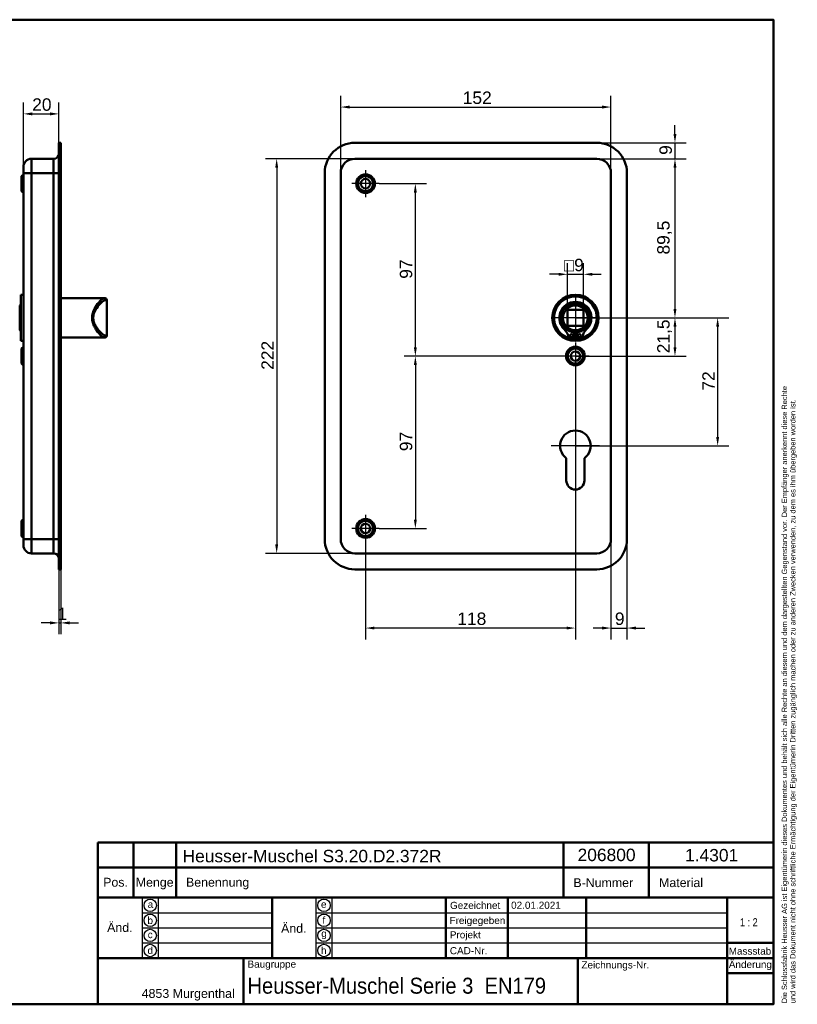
# Model space of a CAD drawing. Header units: millimetres. Extents: x 20 to 833, y 20 to 574.
# Tile 8 of 8: x 396 to 833, y 20 to 574. Entities that reach past the tile are written whole.
import ezdxf
from ezdxf.enums import TextEntityAlignment as Align

# ---------------------------------------------------------------- set-up
doc = ezdxf.new("R2010")
doc.units = ezdxf.units.MM
doc.header["$LTSCALE"] = 2
for name, color, linetype, lineweight in [('Bemaßungen(DIN)', 7, 'Continuous', 25), ('Mittelpunktmarkierung(DIN)', 7, 'Continuous', 25), ('Sichtbare Kanten(DIN)', 7, 'Continuous', 50), ('Sichtbare tangentiale Kanten(DIN)', 7, 'Continuous', 50), ('Skizziergeometrie(DIN)', 7, 'Continuous', 50), ('Skizzierlinie(DIN)', 7, 'Continuous', 25), ('Symbole(DIN)', 7, 'Continuous', 25)]:
    doc.layers.add(name, color=color, linetype=linetype, lineweight=lineweight)
doc.styles.add('Aktuell-DIN', font='arial.ttf')
doc.styles.add('STANDARD-DIN~0', font='arial.ttf')
doc.styles.add('Textstil10', font='arial.ttf')
doc.styles.add('Textstil41', font='arial.ttf', dxfattribs={"width": 0.8})
doc.styles.add('Textstil83', font='arial.ttf', dxfattribs={"width": 0.8})
doc.dimstyles.new('CAD-LAN', dxfattribs={"dimscale": 2, "dimtxt": 3.5, "dimasz": 2.5, "dimexe": 3.175, "dimexo": 0, "dimgap": 0.8, "dimtad": 1, "dimrnd": 1e-08, "dimtxsty": 'STANDARD-DIN~0', "dimcen": 0.09, "dimdle": 10, "dimclrd": 250, "dimclre": 250, "dimclrt": 250, "dimadec": 0, "dimazin": 2, "dimtfac": 1, "dimtmove": 0, "dimatfit": 3, "dimfxl": 1, "dimtolj": 1, "dimtzin": 0, "dimlwd": 25, "dimlwe": 25, "dimarcsym": 0})

# ---------------------------------------------------------------- blocks, each defined once
blk = doc.blocks.new('Ränder Standardrahmen')
at = {"layer": 'Skizziergeometrie(DIN)', "flags": 128}
blk.add_lwpolyline([(10, 10), (10, 287), (410, 287), (410, 10), (10, 10)], dxfattribs=at)
blk = doc.blocks.new('Schriftfelder Heusser')
at = {"layer": 'Skizziergeometrie(DIN)'}
for p, q in [((101, 229.92), (101, 236.92)), ((101, 236.92), (291, 236.92)), ((111, 229.92), (111, 236.92)), ((123, 229.92), (123, 236.92)), ((232, 229.92), (232, 236.92)), ((256, 229.92), (256, 236.92)), ((291, 236.92), (291, 229.92)), ((101, 191.42), (101, 229.92)), ((101, 229.92), (291, 229.92)), ((111, 229.92), (111, 221.42)), ((123, 229.92), (123, 221.42)), ((232, 229.92), (232, 221.42)), ((256, 229.92), (256, 221.42)), ((291, 229.92), (291, 191.42)), ((101, 221.42), (291, 221.42)), ((150, 221.42), (150, 204.42)), ((198.85, 221.42), (198.85, 204.42)), ((216.35, 221.42), (216.35, 204.42)), ((238.35, 221.42), (238.35, 204.42)), ((278, 221.42), (278, 191.42)), ((278, 208.67), (291, 208.67)), ((101, 204.42), (291, 204.42)), ((142, 204.42), (142, 191.42)), ((236, 204.42), (236, 191.42)), ((278, 200.17), (291, 200.17)), ((291, 191.42), (101, 191.42))]:
    blk.add_line(p, q, dxfattribs=at)
at = {"layer": 'Skizzierlinie(DIN)'}
for p, q in [((113.5, 221.42), (113.5, 204.42)), ((118, 221.42), (118, 204.42)), ((162.35, 221.42), (162.35, 204.42)), ((166.85, 221.42), (166.85, 204.42)), ((113.5, 217.17), (150, 217.17)), ((162.35, 217.17), (278, 217.17)), ((113.5, 212.92), (150, 212.92)), ((162.35, 212.92), (278, 212.92)), ((113.5, 208.67), (150, 208.67)), ((162.35, 208.67), (278, 208.67))]:
    blk.add_line(p, q, dxfattribs=at)
for centre in [(115.75, 219.25), (164.6, 219.25), (115.75, 215.04), (164.6, 215.04), (115.75, 210.79), (164.6, 210.79), (115.75, 206.54), (164.6, 206.54)]:
    blk.add_circle(centre, 1.75, dxfattribs=at)
at = {"layer": 'Symbole(DIN)', "color": 7, "insert": (293.33, 191.7), "char_height": 1.5, "width": 182.3003, "attachment_point": 1, "rotation": 90, "line_spacing_factor": 0.944221, "style": 'Aktuell-DIN'}
blk.add_mtext('\\fArial|b0|i0;\\H1.5000;Die Schlossfabrik Heusser AG ist Eigentümerin dieses Dokumentes und behält sich alle Rechte an diesem und dem dargestellten Gegenstand vor. Der Empfänger anerkennt diese Rechte\\Pund wird das Dokument nicht ohne schriftliche Ermächtigung der Eigentümerin Dritten zugänglich machen oder zu anderen Zwecken verwenden, zu dem es ihm übergeben worden ist.\\P ', dxfattribs=at)
at = {"layer": 'Symbole(DIN)', "color": 179, "true_color": 0x262659, "style": 'Aktuell-DIN'}
for s, insert, char_height, attachment_point in [('B-Nummer', (234.74, 225.62), 2.489, 4), ('Material', (265.02, 225.62), 2.489, 5), ('Pos.', (106, 227), 2.489, 2), ('Menge', (117, 227), 2.489, 2), ('Benennung', (125.81, 225.38), 2.489, 4), ('\\fArial|b0|i0;a', (115.81, 219.53), 2, 5), ('\\fArial|b0|i0;e', (164.54, 219.53), 2, 5), ('\\fArial|b0|i0;Gezeichnet', (200.05, 219.23), 2, 4), ('\\fArial|b0|i0;b', (115.75, 215), 2, 5), ('\\fArial|b0|i0;f', (164.55, 215.06), 2, 5), ('\\fArial|b0|i0;Freigegeben', (199.92, 216), 2, 1), ('\\fArial|b0|i0;c', (115.75, 211.01), 2, 5), ('\\fArial|b0|i0;g', (164.63, 211.05), 2, 5), ('\\fArial|b0|i0;Projekt', (200, 211.98), 2, 1), ('\\fArial|b0|i0;d', (115.76, 206.55), 2, 5), ('\\fArial|b0|i0;h', (164.55, 206.57), 2, 5), ('\\fArial|b0|i0;CAD-Nr.', (200, 207.5), 2, 1), ('\\fArial|b0|i0;\\H2.0000;Massstab', (284.39, 206.37), 2, 5), ('\\fArial|b0|i0;\\H2.0000;Baugruppe', (143.1, 203.73), 2, 1), ('\\fArial|b0|i0;Zeichnungs-Nr.', (237, 203.5), 2, 1), ('\\fArial|b0|i0;\\H2.5000;4853 Murgenthal', (113.33, 192.46), 2.5, 7)]:
    blk.add_mtext(s, dxfattribs=dict(at, insert=insert, char_height=char_height, attachment_point=attachment_point))
at = {"layer": 'Symbole(DIN)', "color": 179, "true_color": 0x262659, "attachment_point": 5, "style": 'Aktuell-DIN'}
for s, insert, char_height, width in [('Änd.', (107.21, 213), 2.489, 12.3494), ('Änd.', (156.12, 212.76), 2.489, 12.3494), ('\\fArial|b0|i0;Änderung', (284.51, 202.33), 2, 12.1143)]:
    blk.add_mtext(s, dxfattribs=dict(at, insert=insert, char_height=char_height, width=width))
at = {"layer": 'Symbole(DIN)', "color": 7, "insert": (143.1, 196.62), "char_height": 4.5, "width": 90.18, "attachment_point": 4, "style": 'Aktuell-DIN'}
blk.add_mtext('\\fArial|b0|i0;\\W0.90;\\H4.5000;Heusser-Muschel Serie 3  EN179', dxfattribs=at)
at = {"layer": 'Symbole(DIN)', "color": 179, "true_color": 0x262659, "style": 'Textstil10'}
blk.add_attdef('ERSTELLUNGSDATUM_001', (217.23, 218.29), '', height=2, dxfattribs=at)
at = {"layer": 'Symbole(DIN)', "color": 179, "true_color": 0x262659}
for tag, height, style, p in [('AUTOR', 2.49, 'Aktuell-DIN', (240.03, 219.26)), ('KONTROLLDATUM', 2, 'Textstil10', (217.42, 215.04)), ('KONTROLLIERT_VON', 2, 'Textstil10', (239.98, 215.05))]:
    blk.add_attdef(tag, text='', height=height, dxfattribs=dict(at, style=style)).set_placement(p, align=Align.MIDDLE_LEFT)
at = {"layer": 'Symbole(DIN)', "color": 7, "style": 'Textstil83', "width": 0.8}
blk.add_attdef('Anfänglicher_Ansichtsmaßstab_001', (281.57, 213.34), '', height=2.3, dxfattribs=at)
at = {"layer": 'Symbole(DIN)', "color": 179, "true_color": 0x262659, "style": 'Textstil10'}
blk.add_attdef('PROJEKT', text='', height=2, dxfattribs=at).set_placement((217.77, 209.72), align=Align.BOTTOM_LEFT)
at = {"layer": 'Symbole(DIN)', "color": 7, "style": 'Textstil41', "width": 0.8}
blk.add_attdef('STATUS', text='', height=5, dxfattribs=at).set_placement((284.53, 195.86), align=Align.MIDDLE_CENTER)
blk = doc.blocks.new('*D8')
at = {"layer": 'Bemaßungen(DIN)', "color": 250, "linetype": 'Continuous', "lineweight": 25, "true_color": 0x3f3f3f, "transparency": 16777216}
for p, q in [((576.61, 487.74), (576.61, 531.2)), ((728.61, 487.74), (728.61, 531.2)), ((581.61, 524.85), (723.61, 524.85))]:
    blk.add_line(p, q, dxfattribs=at)
at = {"layer": 'Bemaßungen(DIN)', "color": 250, "linetype": 'Continuous', "true_color": 0x3f3f3f, "transparency": 16777216}
for points in [[(581.61, 525.69), (581.61, 524.02), (576.61, 524.85)], [(723.61, 525.69), (723.61, 524.02), (728.61, 524.85)]]:
    blk.add_solid(points, dxfattribs=at)
at = {"layer": 'Defpoints', "color": 0, "linetype": 'Continuous', "transparency": 16777216}
for p in [(728.61, 524.85), (576.61, 487.74), (728.61, 487.74)]:
    blk.add_point(p, dxfattribs=at)
at = {"layer": 'Bemaßungen(DIN)', "color": 250, "linetype": 'Continuous', "lineweight": 25, "true_color": 0x3f3f3f, "transparency": 16777216, "insert": (645.25, 533.6), "char_height": 7, "attachment_point": 1, "style": 'STANDARD-DIN~0'}
blk.add_mtext('\\A1;152', dxfattribs=at)
blk = doc.blocks.new('*D9')
at = {"layer": 'Bemaßungen(DIN)', "color": 250, "linetype": 'Continuous', "lineweight": 25, "true_color": 0x3f3f3f, "transparency": 16777216}
for p, q in [((584.61, 495.74), (534.26, 495.74)), ((540.61, 490.74), (540.61, 278.74)), ((584.61, 273.74), (534.26, 273.74))]:
    blk.add_line(p, q, dxfattribs=at)
at = {"layer": 'Bemaßungen(DIN)', "color": 250, "linetype": 'Continuous', "true_color": 0x3f3f3f, "transparency": 16777216}
for points in [[(539.78, 490.74), (541.45, 490.74), (540.61, 495.74)], [(539.78, 278.74), (541.45, 278.74), (540.61, 273.74)]]:
    blk.add_solid(points, dxfattribs=at)
at = {"layer": 'Defpoints', "color": 0, "linetype": 'Continuous', "transparency": 16777216}
for p in [(584.61, 495.74), (540.61, 273.74), (584.61, 273.74)]:
    blk.add_point(p, dxfattribs=at)
at = {"layer": 'Bemaßungen(DIN)', "color": 250, "linetype": 'Continuous', "lineweight": 25, "true_color": 0x3f3f3f, "transparency": 16777216, "insert": (531.99, 376.98), "char_height": 7, "attachment_point": 1, "rotation": 90, "style": 'STANDARD-DIN~0'}
blk.add_mtext('\\A1;222', dxfattribs=at)
blk = doc.blocks.new('*D10')
at = {"layer": 'Bemaßungen(DIN)', "color": 250, "linetype": 'Continuous', "lineweight": 25, "true_color": 0x3f3f3f, "transparency": 16777216}
for p, q in [((720.61, 495.74), (770.96, 495.74)), ((764.61, 490.74), (764.61, 411.24)), ((708.61, 406.24), (770.96, 406.24))]:
    blk.add_line(p, q, dxfattribs=at)
at = {"layer": 'Bemaßungen(DIN)', "color": 250, "linetype": 'Continuous', "true_color": 0x3f3f3f, "transparency": 16777216}
for points in [[(763.78, 490.74), (765.45, 490.74), (764.61, 495.74)], [(763.78, 411.24), (765.45, 411.24), (764.61, 406.24)]]:
    blk.add_solid(points, dxfattribs=at)
at = {"layer": 'Defpoints', "color": 0, "linetype": 'Continuous', "transparency": 16777216}
for p in [(720.61, 495.74), (708.61, 406.24), (764.61, 406.24)]:
    blk.add_point(p, dxfattribs=at)
at = {"layer": 'Bemaßungen(DIN)', "color": 250, "linetype": 'Continuous', "lineweight": 25, "true_color": 0x3f3f3f, "transparency": 16777216, "insert": (754.6, 441.87), "char_height": 7, "attachment_point": 1, "rotation": 90, "style": 'STANDARD-DIN~0'}
blk.add_mtext('\\A1;89,5', dxfattribs=at)
blk = doc.blocks.new('*D11')
at = {"layer": 'Bemaßungen(DIN)', "color": 250, "linetype": 'Continuous', "lineweight": 25, "true_color": 0x3f3f3f, "transparency": 16777216}
for p, q in [((708.61, 406.24), (770.96, 406.24)), ((764.61, 401.24), (764.61, 389.74)), ((708.61, 384.74), (770.96, 384.74))]:
    blk.add_line(p, q, dxfattribs=at)
at = {"layer": 'Bemaßungen(DIN)', "color": 250, "linetype": 'Continuous', "true_color": 0x3f3f3f, "transparency": 16777216}
for points in [[(763.78, 401.24), (765.45, 401.24), (764.61, 406.24)], [(763.78, 389.74), (765.45, 389.74), (764.61, 384.74)]]:
    blk.add_solid(points, dxfattribs=at)
at = {"layer": 'Defpoints', "color": 0, "linetype": 'Continuous', "transparency": 16777216}
for p in [(708.61, 406.24), (708.61, 384.74), (764.61, 384.74)]:
    blk.add_point(p, dxfattribs=at)
at = {"layer": 'Bemaßungen(DIN)', "color": 250, "linetype": 'Continuous', "lineweight": 25, "true_color": 0x3f3f3f, "transparency": 16777216, "insert": (754.6, 386.31), "char_height": 7, "attachment_point": 1, "rotation": 90, "style": 'STANDARD-DIN~0'}
blk.add_mtext('\\A1;21,5', dxfattribs=at)
blk = doc.blocks.new('*D12')
at = {"layer": 'Bemaßungen(DIN)', "color": 250, "linetype": 'Continuous', "lineweight": 25, "true_color": 0x3f3f3f, "transparency": 16777216}
for p, q in [((708.61, 406.24), (794.96, 406.24)), ((788.61, 401.24), (788.61, 339.24)), ((708.61, 334.24), (794.96, 334.24))]:
    blk.add_line(p, q, dxfattribs=at)
at = {"layer": 'Bemaßungen(DIN)', "color": 250, "linetype": 'Continuous', "true_color": 0x3f3f3f, "transparency": 16777216}
for points in [[(787.78, 401.24), (789.45, 401.24), (788.61, 406.24)], [(787.78, 339.24), (789.45, 339.24), (788.61, 334.24)]]:
    blk.add_solid(points, dxfattribs=at)
at = {"layer": 'Defpoints', "color": 0, "linetype": 'Continuous', "transparency": 16777216}
for p in [(708.61, 406.24), (708.61, 334.24), (788.61, 334.24)]:
    blk.add_point(p, dxfattribs=at)
at = {"layer": 'Bemaßungen(DIN)', "color": 250, "linetype": 'Continuous', "lineweight": 25, "true_color": 0x3f3f3f, "transparency": 16777216, "insert": (779.99, 365.29), "char_height": 7, "attachment_point": 1, "rotation": 90, "style": 'STANDARD-DIN~0'}
blk.add_mtext('\\A1;72', dxfattribs=at)
blk = doc.blocks.new('*D13')
at = {"layer": 'Bemaßungen(DIN)', "color": 250, "linetype": 'Continuous', "lineweight": 25, "true_color": 0x3f3f3f, "transparency": 16777216}
for p, q in [((764.61, 509.74), (764.61, 514.74)), ((720.61, 504.74), (770.96, 504.74)), ((764.61, 504.74), (764.61, 495.74)), ((720.61, 495.74), (770.96, 495.74)), ((764.61, 490.74), (764.61, 485.74))]:
    blk.add_line(p, q, dxfattribs=at)
at = {"layer": 'Bemaßungen(DIN)', "color": 250, "linetype": 'Continuous', "true_color": 0x3f3f3f, "transparency": 16777216}
for points in [[(763.78, 509.74), (765.45, 509.74), (764.61, 504.74)], [(763.78, 490.74), (765.45, 490.74), (764.61, 495.74)]]:
    blk.add_solid(points, dxfattribs=at)
at = {"layer": 'Defpoints', "color": 0, "linetype": 'Continuous', "transparency": 16777216}
for p in [(720.61, 504.74), (720.61, 495.74), (764.61, 495.74)]:
    blk.add_point(p, dxfattribs=at)
at = {"layer": 'Bemaßungen(DIN)', "color": 250, "linetype": 'Continuous', "lineweight": 25, "true_color": 0x3f3f3f, "transparency": 16777216, "insert": (755.87, 497.94), "char_height": 7, "attachment_point": 1, "rotation": 90, "style": 'STANDARD-DIN~0'}
blk.add_mtext('\\A1;9', dxfattribs=at)
blk = doc.blocks.new('*D14')
at = {"layer": 'Bemaßungen(DIN)', "color": 250, "linetype": 'Continuous', "lineweight": 25, "true_color": 0x3f3f3f, "transparency": 16777216}
for p, q in [((598.26, 481.74), (624.96, 481.74)), ((618.61, 389.74), (618.61, 476.74)), ((708.61, 384.74), (612.26, 384.74))]:
    blk.add_line(p, q, dxfattribs=at)
at = {"layer": 'Bemaßungen(DIN)', "color": 250, "linetype": 'Continuous', "true_color": 0x3f3f3f, "transparency": 16777216}
for points in [[(617.77, 476.74), (619.44, 476.74), (618.61, 481.74)], [(617.77, 389.74), (619.44, 389.74), (618.61, 384.74)]]:
    blk.add_solid(points, dxfattribs=at)
at = {"layer": 'Defpoints', "color": 0, "linetype": 'Continuous', "transparency": 16777216}
for p in [(598.26, 481.74), (618.61, 481.74), (708.61, 384.74)]:
    blk.add_point(p, dxfattribs=at)
at = {"layer": 'Bemaßungen(DIN)', "color": 250, "linetype": 'Continuous', "lineweight": 25, "true_color": 0x3f3f3f, "transparency": 16777216, "insert": (609.86, 428.23), "char_height": 7, "attachment_point": 1, "rotation": 90, "style": 'STANDARD-DIN~0'}
blk.add_mtext('\\A1;97', dxfattribs=at)
blk = doc.blocks.new('*D15')
at = {"layer": 'Bemaßungen(DIN)', "color": 250, "linetype": 'Continuous', "lineweight": 25, "true_color": 0x3f3f3f, "transparency": 16777216}
for p, q in [((708.61, 384.74), (612.26, 384.74)), ((618.61, 379.74), (618.61, 292.74)), ((598.26, 287.74), (624.96, 287.74))]:
    blk.add_line(p, q, dxfattribs=at)
at = {"layer": 'Bemaßungen(DIN)', "color": 250, "linetype": 'Continuous', "true_color": 0x3f3f3f, "transparency": 16777216}
for points in [[(617.77, 379.74), (619.44, 379.74), (618.61, 384.74)], [(617.77, 292.74), (619.44, 292.74), (618.61, 287.74)]]:
    blk.add_solid(points, dxfattribs=at)
at = {"layer": 'Defpoints', "color": 0, "linetype": 'Continuous', "transparency": 16777216}
for p in [(708.61, 384.74), (598.26, 287.74), (618.61, 287.74)]:
    blk.add_point(p, dxfattribs=at)
at = {"layer": 'Bemaßungen(DIN)', "color": 250, "linetype": 'Continuous', "lineweight": 25, "true_color": 0x3f3f3f, "transparency": 16777216, "insert": (609.86, 331.23), "char_height": 7, "attachment_point": 1, "rotation": 90, "style": 'STANDARD-DIN~0'}
blk.add_mtext('\\A1;97', dxfattribs=at)
blk = doc.blocks.new('*D16')
at = {"layer": 'Bemaßungen(DIN)', "color": 250, "linetype": 'Continuous', "lineweight": 25, "true_color": 0x3f3f3f, "transparency": 16777216}
for p, q in [((708.61, 377.09), (708.61, 225.35)), ((590.61, 280.09), (590.61, 225.35)), ((703.61, 231.7), (595.61, 231.7))]:
    blk.add_line(p, q, dxfattribs=at)
at = {"layer": 'Bemaßungen(DIN)', "color": 250, "linetype": 'Continuous', "true_color": 0x3f3f3f, "transparency": 16777216}
for points in [[(595.61, 232.54), (595.61, 230.87), (590.61, 231.7)], [(703.61, 232.54), (703.61, 230.87), (708.61, 231.7)]]:
    blk.add_solid(points, dxfattribs=at)
at = {"layer": 'Defpoints', "color": 0, "linetype": 'Continuous', "transparency": 16777216}
for p in [(708.61, 377.09), (590.61, 280.09), (590.61, 231.7)]:
    blk.add_point(p, dxfattribs=at)
at = {"layer": 'Bemaßungen(DIN)', "color": 250, "linetype": 'Continuous', "lineweight": 25, "true_color": 0x3f3f3f, "transparency": 16777216, "insert": (642.2, 240.45), "char_height": 7, "attachment_point": 1, "style": 'STANDARD-DIN~0'}
blk.add_mtext('\\A1;118', dxfattribs=at)
blk = doc.blocks.new('*D17')
at = {"layer": 'Bemaßungen(DIN)', "color": 250, "linetype": 'Continuous', "lineweight": 25, "true_color": 0x3f3f3f, "transparency": 16777216}
for p, q in [((728.61, 281.74), (728.61, 225.35)), ((737.61, 281.74), (737.61, 225.35)), ((723.61, 231.7), (718.61, 231.7)), ((728.61, 231.7), (737.61, 231.7)), ((742.61, 231.7), (747.61, 231.7))]:
    blk.add_line(p, q, dxfattribs=at)
at = {"layer": 'Bemaßungen(DIN)', "color": 250, "linetype": 'Continuous', "true_color": 0x3f3f3f, "transparency": 16777216}
for points in [[(723.61, 232.54), (723.61, 230.87), (728.61, 231.7)], [(742.61, 232.54), (742.61, 230.87), (737.61, 231.7)]]:
    blk.add_solid(points, dxfattribs=at)
at = {"layer": 'Defpoints', "color": 0, "linetype": 'Continuous', "transparency": 16777216}
for p in [(728.61, 281.74), (737.61, 281.74), (737.61, 231.7)]:
    blk.add_point(p, dxfattribs=at)
at = {"layer": 'Bemaßungen(DIN)', "color": 250, "linetype": 'Continuous', "lineweight": 25, "true_color": 0x3f3f3f, "transparency": 16777216, "insert": (730.81, 240.45), "char_height": 7, "attachment_point": 1, "style": 'STANDARD-DIN~0'}
blk.add_mtext('\\A1;9', dxfattribs=at)
blk = doc.blocks.new('*D18')
at = {"layer": 'Bemaßungen(DIN)', "color": 250, "linetype": 'Continuous', "lineweight": 25, "true_color": 0x3f3f3f, "transparency": 16777216}
for p, q in [((398.18, 491.24), (398.18, 527.36)), ((418.18, 504.74), (418.18, 527.36)), ((403.18, 521.01), (413.18, 521.01))]:
    blk.add_line(p, q, dxfattribs=at)
at = {"layer": 'Bemaßungen(DIN)', "color": 250, "linetype": 'Continuous', "true_color": 0x3f3f3f, "transparency": 16777216}
for points in [[(403.18, 521.84), (403.18, 520.17), (398.18, 521.01)], [(413.18, 521.84), (413.18, 520.17), (418.18, 521.01)]]:
    blk.add_solid(points, dxfattribs=at)
at = {"layer": 'Defpoints', "color": 0, "linetype": 'Continuous', "transparency": 16777216}
for p in [(418.18, 521.01), (418.18, 504.74), (398.18, 491.24)]:
    blk.add_point(p, dxfattribs=at)
at = {"layer": 'Bemaßungen(DIN)', "color": 250, "linetype": 'Continuous', "lineweight": 25, "true_color": 0x3f3f3f, "transparency": 16777216, "insert": (403.11, 529.76), "char_height": 7, "attachment_point": 1, "style": 'STANDARD-DIN~0'}
blk.add_mtext('\\A1;20', dxfattribs=at)
blk = doc.blocks.new('*D19')
at = {"layer": 'Bemaßungen(DIN)', "color": 250, "linetype": 'Continuous', "lineweight": 25, "true_color": 0x3f3f3f, "transparency": 16777216}
for p, q in [((418.18, 264.74), (418.18, 228.26)), ((419.18, 264.74), (419.18, 228.26)), ((413.18, 234.61), (408.18, 234.61)), ((418.18, 234.61), (419.18, 234.61)), ((424.18, 234.61), (429.18, 234.61))]:
    blk.add_line(p, q, dxfattribs=at)
at = {"layer": 'Bemaßungen(DIN)', "color": 250, "linetype": 'Continuous', "true_color": 0x3f3f3f, "transparency": 16777216}
for points in [[(413.18, 235.44), (413.18, 233.77), (418.18, 234.61)], [(424.18, 235.44), (424.18, 233.77), (419.18, 234.61)]]:
    blk.add_solid(points, dxfattribs=at)
at = {"layer": 'Defpoints', "color": 0, "linetype": 'Continuous', "transparency": 16777216}
for p in [(418.18, 264.74), (419.18, 264.74), (419.18, 234.61)]:
    blk.add_point(p, dxfattribs=at)
at = {"layer": 'Bemaßungen(DIN)', "color": 250, "linetype": 'Continuous', "lineweight": 25, "true_color": 0x3f3f3f, "transparency": 16777216, "insert": (417.39, 243.23), "char_height": 7, "attachment_point": 1, "style": 'STANDARD-DIN~0'}
blk.add_mtext('\\A1;1', dxfattribs=at)
blk = doc.blocks.new('*D23')
at = {"layer": 'Bemaßungen(DIN)', "color": 250, "linetype": 'Continuous', "lineweight": 25, "true_color": 0x3f3f3f, "transparency": 16777216}
for p, q in [((704.11, 410.74), (704.11, 437.09)), ((713.11, 410.74), (713.11, 437.09)), ((699.11, 430.74), (694.11, 430.74)), ((704.11, 430.74), (713.11, 430.74)), ((718.11, 430.74), (723.11, 430.74))]:
    blk.add_line(p, q, dxfattribs=at)
at = {"layer": 'Bemaßungen(DIN)', "color": 250, "linetype": 'Continuous', "true_color": 0x3f3f3f, "transparency": 16777216}
for points in [[(699.11, 431.57), (699.11, 429.91), (704.11, 430.74)], [(718.11, 431.57), (718.11, 429.91), (713.11, 430.74)]]:
    blk.add_solid(points, dxfattribs=at)
at = {"layer": 'Defpoints', "color": 0, "linetype": 'Continuous', "transparency": 16777216}
for p in [(713.11, 430.74), (704.11, 410.74), (713.11, 410.74)]:
    blk.add_point(p, dxfattribs=at)
at = {"layer": 'Bemaßungen(DIN)', "color": 250, "linetype": 'Continuous', "lineweight": 25, "true_color": 0x3f3f3f, "transparency": 16777216, "insert": (702.24, 439.49), "char_height": 7, "attachment_point": 1, "style": 'STANDARD-DIN~0'}
blk.add_mtext('\\A1;\\fAIGDT|b0|i0;\\H7.0000;o\\fArial|b0|i0;\\H7.0000;9', dxfattribs=at)

msp = doc.modelspace()

# ---------------------------------------------------------------- linework, layer by layer
at = {"layer": 'Mittelpunktmarkierung(DIN)', "linetype": 'Continuous'}
for p, q in [((590.614, 489.39), (590.614, 474.09)), ((598.264, 481.74), (582.964, 481.74)), ((708.614, 418.24), (708.614, 394.24)), ((720.614, 406.24), (696.614, 406.24)), ((708.614, 392.39), (708.614, 377.09)), ((716.264, 384.74), (700.964, 384.74)), ((708.614, 347.84), (708.614, 324.24)), ((722.214, 334.24), (695.014, 334.24)), ((590.614, 295.39), (590.614, 280.09)), ((598.264, 287.74), (582.964, 287.74))]:
    msp.add_line(p, q, dxfattribs=at)
at = {"layer": 'Sichtbare Kanten(DIN)'}
for p, q in [((418.176, 487.74), (418.176, 504.74)), ((419.176, 504.74), (418.176, 504.74)), ((419.176, 487.74), (419.176, 504.74)), ((584.614, 504.74), (720.614, 504.74)), ((402.676, 495.74), (415.176, 495.74)), ((720.614, 495.74), (584.614, 495.74)), ((398.176, 487.74), (398.176, 491.24)), ((398.176, 487.74), (398.176, 281.74)), ((418.176, 487.74), (418.176, 281.74)), ((419.176, 487.74), (419.176, 281.74)), ((567.614, 281.74), (567.614, 487.74)), ((576.614, 487.74), (576.614, 281.74)), ((728.614, 281.74), (728.614, 487.74)), ((737.614, 487.74), (737.614, 281.74)), ((397.176, 485.99), (398.176, 486.99)), ((397.176, 477.49), (397.176, 485.99)), ((397.176, 477.49), (398.176, 476.49)), ((396.676, 419.24), (396.676, 393.24)), ((396.676, 419.24), (398.176, 419.24)), ((419.176, 417.24), (439.176, 417.24)), ((439.176, 417.24), (443.506, 417.24)), ((443.506, 417.24), (444.176, 417.24)), ((445.176, 396.24), (445.176, 416.24)), ((396.176, 413.24), (396.676, 413.74)), ((396.176, 399.24), (396.176, 413.24)), ((704.114, 410.74), (713.114, 410.74)), ((704.114, 401.74), (704.114, 410.74)), ((713.114, 410.74), (713.114, 401.74)), ((396.176, 399.24), (396.676, 398.74)), ((713.114, 401.74), (704.114, 401.74)), ((419.176, 395.24), (439.176, 395.24)), ((439.176, 395.24), (443.506, 395.24)), ((444.176, 395.24), (443.506, 395.24)), ((707.997, 394.332), (706.613, 394.332)), ((707.997, 398.032), (707.997, 394.332)), ((709.23, 394.332), (709.23, 398.032)), ((710.615, 394.332), (709.23, 394.332)), ((396.676, 393.24), (398.176, 393.24)), ((397.176, 388.99), (398.176, 389.99)), ((397.176, 380.49), (397.176, 388.99)), ((397.176, 380.49), (398.176, 379.49)), ((703.514, 314.74), (703.514, 327.316)), ((713.714, 327.316), (713.714, 314.74)), ((397.176, 291.99), (398.176, 292.99)), ((397.176, 283.49), (397.176, 291.99)), ((397.176, 283.49), (398.176, 282.49)), ((398.176, 278.24), (398.176, 281.74)), ((418.176, 264.74), (418.176, 281.74)), ((419.176, 264.74), (419.176, 281.74)), ((402.676, 273.74), (415.176, 273.74)), ((584.614, 273.74), (720.614, 273.74)), ((419.176, 264.74), (418.176, 264.74)), ((720.614, 264.74), (584.614, 264.74))]:
    msp.add_line(p, q, dxfattribs=at)
for centre, radius in [((590.614, 481.74), 5.25), ((590.614, 481.74), 4.25), ((590.614, 481.74), 2.65), ((708.614, 406.24), 13), ((708.614, 406.24), 12.5), ((708.614, 406.24), 8), ((708.614, 406.24), 7), ((706.382, 396.182), 0.85), ((710.845, 396.182), 0.85), ((708.614, 384.74), 5.25), ((708.614, 384.74), 4.25), ((708.614, 384.74), 2.65), ((590.614, 287.74), 5.25), ((590.614, 287.74), 4.25), ((590.614, 287.74), 2.65)]:
    msp.add_circle(centre, radius, dxfattribs=at)
for centre, radius, start, end in [((584.614, 487.74), 17, 90, 180), ((720.614, 487.74), 17, 0, 90), ((415.176, 498.74), 3, 270, 0), ((402.676, 491.24), 4.5, 90, 180), ((584.614, 487.74), 8, 90, 180), ((720.614, 487.74), 8, 0, 90), ((444.176, 416.24), 1, 0, 90), ((708.614, 406.24), 12, 284.7921, 255.2079), ((708.614, 406.24), 9, 310.90334, 229.09666), ((708.614, 406.24), 8.967, 314.36355, 225.63645), ((696.244, 393.592), 8.725, 14.80219, 45.63645), ((708.614, 405.507), 7.5, 220.96945, 265.28369), ((708.614, 405.507), 7.5, 274.71631, 319.03055), ((720.984, 393.592), 8.725, 134.36355, 165.19781), ((444.176, 396.24), 1, 270, 0), ((706.613, 396.332), 2, 194.80219, 270), ((708.614, 406.24), 8.2, 253.43926, 286.56074), ((708.614, 406.24), 12, 262.89827, 277.10173), ((708.614, 406.24), 9, 266.0711, 273.9289), ((710.615, 396.332), 2, 270, 345.19781), ((708.614, 334.24), 8.6, 306.37184, 233.62816), ((708.614, 314.74), 5.1, 180, 0), ((402.676, 278.24), 4.5, 180, 270), ((584.614, 281.74), 17, 180, 270), ((584.614, 281.74), 8, 180, 270), ((720.614, 281.74), 8, 270, 0), ((720.614, 281.74), 17, 270, 0), ((415.176, 270.74), 3, 0, 90)]:
    msp.add_arc(centre, radius, start, end, dxfattribs=at)
at = {"layer": 'Sichtbare tangentiale Kanten(DIN)'}
for p, q in [((402.676, 495.74), (402.676, 487.74)), ((415.176, 487.74), (415.176, 495.74)), ((398.176, 487.74), (402.676, 487.74)), ((402.676, 487.74), (415.176, 487.74)), ((402.676, 281.74), (402.676, 487.74)), ((418.176, 487.74), (415.176, 487.74)), ((415.176, 487.74), (415.176, 281.74)), ((419.176, 487.74), (418.176, 487.74)), ((445.176, 416.24), (444.471, 416.24)), ((444.471, 396.24), (445.176, 396.24)), ((402.676, 281.74), (398.176, 281.74)), ((402.676, 281.74), (415.176, 281.74)), ((402.676, 281.74), (402.676, 273.74)), ((415.176, 281.74), (418.176, 281.74)), ((415.176, 273.74), (415.176, 281.74)), ((419.176, 281.74), (418.176, 281.74))]:
    msp.add_line(p, q, dxfattribs=at)
for centre, major_axis, start_param, end_param in [((443.506, 416.24), (0, 1), 4.712389, 6.2831853), ((443.506, 396.24), (0, -1), 0, 1.5707963)]:
    msp.add_ellipse(centre, major_axis=major_axis, ratio=0.9647528, start_param=start_param, end_param=end_param, dxfattribs=at)
for points, knots in [([(443.506, 417.24), (443.291, 417.24), (442.755, 417.033), (441.362, 415.907), (439.265, 413.443), (437.257, 409.841), (436.697, 406.25), (437.039, 404.013), (437.591, 402.381), (438.268, 400.874), (439.665, 398.554), (441.365, 396.574), (442.754, 395.447), (443.291, 395.24), (443.506, 395.24)], [-3.4261334, -3.4261334, -3.4261334, -3.4261334, -3.1814096, -2.9366858, -2.4472382, -1.9577905, -1.7130667, -1.4683429, -1.345981, -1.2236191, -0.9788953, -0.4894476, -0.2447238, 0, 0, 0, 0]), ([(444.471, 396.24), (444.245, 396.24), (443.963, 396.334), (443.638, 396.509), (443.314, 396.684), (442.948, 396.94), (442.556, 397.261), (441.771, 397.903), (440.875, 398.803), (440.016, 399.906), (439.587, 400.458), (439.167, 401.06), (438.79, 401.718), (438.601, 402.047), (438.423, 402.389), (438.261, 402.746), (438.099, 403.102), (437.954, 403.473), (437.833, 403.856), (437.591, 404.622), (437.448, 405.435), (437.449, 406.25), (437.451, 407.065), (437.598, 407.881), (437.837, 408.644), (438.317, 410.168), (439.161, 411.478), (440.024, 412.581), (440.886, 413.684), (441.773, 414.58), (442.556, 415.22), (442.948, 415.54), (443.313, 415.796), (443.638, 415.971), (443.962, 416.146), (444.245, 416.24), (444.471, 416.24)], [0, 0, 0, 0, 0.2447238, 0.2447238, 0.2447238, 0.4894476, 0.4894476, 0.4894476, 0.9788953, 0.9788953, 0.9788953, 1.2236191, 1.2236191, 1.2236191, 1.345981, 1.345981, 1.345981, 1.4683429, 1.4683429, 1.4683429, 1.7130667, 1.7130667, 1.7130667, 1.9577905, 1.9577905, 1.9577905, 2.4472382, 2.4472382, 2.4472382, 2.9366858, 2.9366858, 2.9366858, 3.1814096, 3.1814096, 3.1814096, 3.4261334, 3.4261334, 3.4261334, 3.4261334])]:
    msp.add_open_spline(points, degree=3, knots=knots, dxfattribs=at)

# ---------------------------------------------------------------- block references
at = {"xscale": 2, "yscale": 2, "zscale": 2}
msp.add_blockref('Ränder Standardrahmen', (0, 0), dxfattribs=at)
msp.add_blockref('Schriftfelder Heusser', (238, -362.833), dxfattribs=at).add_auto_attribs({'ERSTELLUNGSDATUM_001': '02.01.2021', 'Anfänglicher_Ansichtsmaßstab_001': '1 : 2'})

# ---------------------------------------------------------------- texts
at = {"layer": 'Symbole(DIN)', "color": 7, "char_height": 7, "attachment_point": 1, "style": 'Aktuell-DIN'}
for s, insert, width in [('{\\fArial|b0|i0;\\H7.0000;Heusser-Muschel S3.20.D2.372R}', (487.659, 106.906), 145.65549), ('{\\fArial|b0|i0;\\H7.0000;206800}', (709.83, 107.58), 32.62043), ('{\\fArial|b0|i0;\\H7.0000;1.4301}', (770.274, 107.401), 29.89939)]:
    msp.add_mtext(s, dxfattribs=dict(at, insert=insert, width=width))

# ---------------------------------------------------------------- dimensions: what is measured, and where the dimension line sits
at = {"layer": 'Bemaßungen(DIN)', "color": 250, "linetype": 'Continuous', "lineweight": 25, "true_color": 0x3f3f3f}
for base, p1, p2, angle, override, picture, middle in [((728.614, 524.853), (576.614, 487.74), (728.614, 487.74), 180, {"dimgap": 0.8, "dimdec": 2, "dimtol": 0, "dimlim": 0, "dimtp": 0, "dimtm": 0, "dimtdec": 2, "dimtofl": 0, "dimatfit": 1}, '*D8', (652.614, 524.853)), ((418.176, 521.008), (398.176, 491.24), (418.176, 504.74), 180, {"dimgap": 0.8, "dimdec": 2, "dimtol": 0, "dimlim": 0, "dimtp": 0, "dimtm": 0, "dimtdec": 2, "dimtofl": 0, "dimatfit": 1}, '*D18', (408.176, 521.008)), ((764.614, 495.74), (720.614, 504.74), (720.614, 495.74), 270, {"dimgap": 0.8, "dimdec": 2, "dimtol": 0, "dimlim": 0, "dimtp": 0, "dimtm": 0, "dimtdec": 2, "dimtofl": 1, "dimatfit": 1}, '*D13', (764.614, 500.24)), ((540.614, 273.74), (584.614, 495.74), (584.614, 273.74), 90, {"dimgap": 0.8, "dimdec": 2, "dimtol": 0, "dimlim": 0, "dimtp": 0, "dimtm": 0, "dimtdec": 2, "dimtofl": 0, "dimatfit": 1}, '*D9', (540.614, 384.74)), ((764.614, 406.24), (720.614, 495.74), (708.614, 406.24), 90, {"dimgap": 0.8, "dimdec": 2, "dimtol": 0, "dimlim": 0, "dimtp": 0, "dimtm": 0, "dimtdec": 2, "dimtofl": 0, "dimatfit": 1}, '*D10', (764.614, 450.99)), ((618.606, 481.74), (708.614, 384.74), (598.264, 481.74), 90, {"dimgap": 0.8, "dimdec": 2, "dimtol": 0, "dimlim": 0, "dimtp": 0, "dimtm": 0, "dimtdec": 2, "dimtofl": 0, "dimatfit": 1}, '*D14', (618.606, 433.24)), ((764.614, 384.74), (708.614, 406.24), (708.614, 384.74), 90, {"dimgap": 0.8, "dimdec": 2, "dimtol": 0, "dimlim": 0, "dimtp": 0, "dimtm": 0, "dimtdec": 2, "dimtofl": 0, "dimatfit": 1}, '*D11', (764.614, 395.49)), ((788.614, 334.24), (708.614, 406.24), (708.614, 334.24), 90, {"dimgap": 0.8, "dimdec": 2, "dimtol": 0, "dimlim": 0, "dimtp": 0, "dimtm": 0, "dimtdec": 2, "dimtofl": 0, "dimatfit": 1}, '*D12', (788.614, 370.24)), ((618.606, 287.74), (708.614, 384.74), (598.264, 287.74), 90, {"dimgap": 0.8, "dimdec": 2, "dimtol": 0, "dimlim": 0, "dimtp": 0, "dimtm": 0, "dimtdec": 2, "dimtofl": 0, "dimatfit": 1}, '*D15', (618.606, 336.24)), ((590.614, 231.705), (708.614, 377.09), (590.614, 280.09), 180, {"dimgap": 0.8, "dimdec": 2, "dimtol": 0, "dimlim": 0, "dimtp": 0, "dimtm": 0, "dimtdec": 2, "dimtofl": 0, "dimatfit": 1}, '*D16', (649.614, 231.705)), ((419.176, 234.605), (418.176, 264.74), (419.176, 264.74), 180, {"dimgap": 0.8, "dimdec": 2, "dimtol": 0, "dimlim": 0, "dimtp": 0, "dimtm": 0, "dimtdec": 2, "dimtofl": 1, "dimatfit": 1}, '*D19', (418.676, 234.605))]:
    dim = msp.add_linear_dim(base=base, p1=p1, p2=p2, angle=angle, dimstyle='CAD-LAN', override=override, dxfattribs=at)
    dim.commit()
    dim.dimension.update_dxf_attribs({"geometry": picture, "text_midpoint": middle, "dimtype": 160})
dim = msp.add_linear_dim(base=(713.114, 430.74), p1=(704.114, 410.74), p2=(713.114, 410.74), angle=180, text='\\fAIGDT|b0|i0;\\H7.0000;o\\fArial|b0|i0;\\H7.0000;<>', dimstyle='CAD-LAN', override={"dimgap": 0.8, "dimdec": 2, "dimtol": 0, "dimlim": 0, "dimtp": 0, "dimtm": 0, "dimtdec": 2, "dimtofl": 1, "dimatfit": 1}, dxfattribs=at)
dim.commit()
dim.dimension.update_dxf_attribs({"geometry": '*D23', "text_midpoint": (708.614, 430.74), "dimtype": 160})
dim = msp.add_linear_dim(base=(737.614, 231.705), p1=(728.614, 281.74), p2=(737.614, 281.74), dimstyle='CAD-LAN', override={"dimgap": 0.8, "dimdec": 2, "dimtol": 0, "dimlim": 0, "dimtp": 0, "dimtm": 0, "dimtdec": 2, "dimtofl": 1, "dimatfit": 1}, dxfattribs=at)
dim.commit()
dim.dimension.update_dxf_attribs({"geometry": '*D17', "text_midpoint": (733.114, 231.705), "dimtype": 160})

doc.saveas('drawing.dxf')
